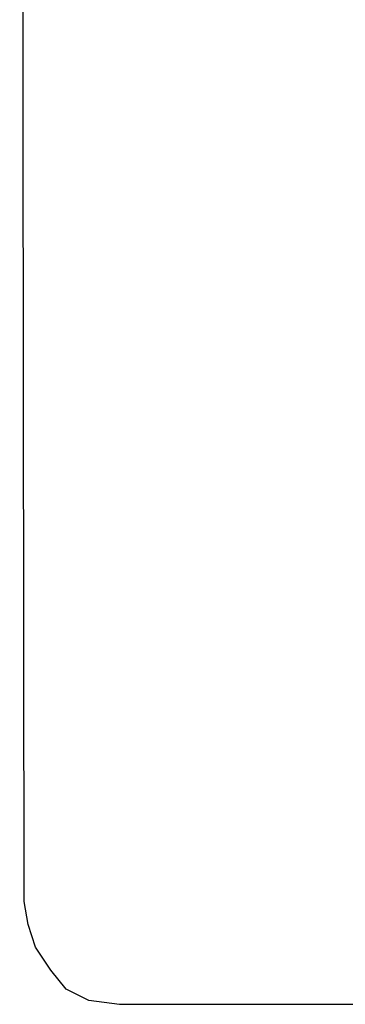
# Model space of a CAD drawing. Header units: millimetres. Extents: x 5 to 192, y 6 to 95.
# Tile 46 of 59: x 129.56 to 133.29, y 28.09 to 39.37. Entities that reach past the tile are written whole.
import ezdxf

# ---------------------------------------------------------------- set-up
doc = ezdxf.new("R2010")
doc.units = ezdxf.units.MM
doc.header["$MEASUREMENT"] = 0
doc.layers.add('Vrstva 1', color=7, linetype='Continuous')

msp = doc.modelspace()

# ---------------------------------------------------------------- linework, layer by layer
at = {"layer": 'Vrstva 1', "color": 250, "lineweight": 25}
msp.add_open_spline([(133.969, 28.092), (133.969, 28.092), (130.699, 28.092), (130.699, 28.092), (130.699, 28.092), (130.699, 28.092), (130.35, 28.136), (130.35, 28.136), (130.35, 28.136), (130.35, 28.136), (130.089, 28.267), (130.089, 28.267), (130.089, 28.267), (130.089, 28.267), (129.914, 28.485), (129.914, 28.485), (129.914, 28.485), (129.914, 28.485), (129.74, 28.746), (129.74, 28.746), (129.74, 28.746), (129.74, 28.746), (129.653, 29.008), (129.653, 29.008), (129.653, 29.008), (129.653, 29.008), (129.609, 29.27), (129.609, 29.27), (129.609, 29.27), (129.609, 29.27), (129.557, 71.197), (129.557, 71.197), (129.557, 71.197), (129.557, 71.197), (129.602, 71.596), (129.602, 71.596), (129.602, 71.596), (129.602, 71.596), (129.735, 71.862), (129.735, 71.862), (129.735, 71.862), (129.735, 71.862), (129.956, 72.039), (129.956, 72.039), (129.956, 72.039), (129.956, 72.039), (130.222, 72.172), (130.222, 72.172), (130.222, 72.172), (130.222, 72.172), (130.532, 72.26), (130.532, 72.26), (130.532, 72.26), (130.532, 72.26), (133.987, 72.26), (133.987, 72.26)], degree=3, knots=[0, 0, 0, 0, 0.071429, 0.071429, 0.071429, 0.071429, 0.142857, 0.142857, 0.142857, 0.142857, 0.214286, 0.214286, 0.214286, 0.214286, 0.285714, 0.285714, 0.285714, 0.285714, 0.357143, 0.357143, 0.357143, 0.357143, 0.428571, 0.428571, 0.428571, 0.428571, 0.5, 0.5, 0.5, 0.5, 0.571429, 0.571429, 0.571429, 0.571429, 0.642857, 0.642857, 0.642857, 0.642857, 0.714286, 0.714286, 0.714286, 0.714286, 0.785714, 0.785714, 0.785714, 0.785714, 0.857143, 0.857143, 0.857143, 0.857143, 0.928571, 0.928571, 0.928571, 0.928571, 1, 1, 1, 1], dxfattribs=at)

doc.saveas('drawing.dxf')
